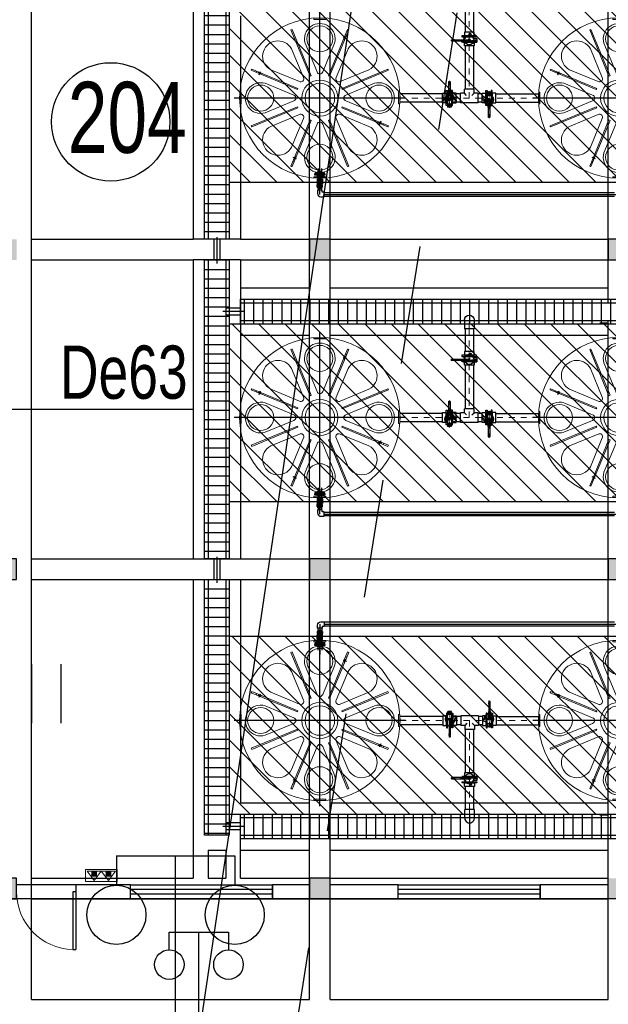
# Model space of a CAD drawing. Header units: millimetres. Extents: x 1371 to 38096, y 232 to 174236.
# Tile 34 of 84: x 19102 to 19112, y 87026 to 87043. Entities that reach past the tile are written whole.
import ezdxf

# ---------------------------------------------------------------- set-up
doc = ezdxf.new("R2010")
doc.units = ezdxf.units.MM
doc.header["$LTSCALE"] = 10
for name, pattern in [('CENTER', [50.8, 31.75, -6.35, 6.35, -6.35]), ('CENTER2', [1.125, 0.75, -0.125, 0.125, -0.125]), ('CENTERX2', [101.6, 63.5, -12.7, 12.7, -12.7]), ('CONTINOUS', [0]), ('DASHDOT', [25.4, 12.7, -6.35, 0, -6.35]), ('X6', [2, 1, -1])]:
    doc.linetypes.add(name, pattern=pattern)
for name, color, linetype in [('0.18', 7, 'Continuous'), ('00辅助-不打印', 241, 'Continuous'), ('0提标-单体内线', 31, 'Continuous'), ('0提标-单体编号-管线图', 2, 'Continuous'), ('0提标-尺寸标注-平面 定位图', 3, 'Continuous'), ('0提标-管-中水管', 2, '回用管'), ('0提标-管-给水管标注', 3, 'CONTINOUS'), ('CENTER', 5, 'CENTER2'), ('COMPONENT', 8, 'Continuous'), ('DLSS', 30, 'Continuous'), ('dx', 8, 'Continuous'), ('KZD', 1, 'Continuous'), ('LOCKUP', 7, 'Continuous'), ('LVTRY', 21, 'Continuous'), ('ZBTZ', 8, 'Continuous'), ('上部建筑', 7, 'Continuous'), ('中心线', 5, 'CENTER'), ('电力', 180, 'Continuous')]:
    doc.layers.add(name, color=color, linetype=linetype)
for name, color, linetype, lineweight in [('UPVC', 7, 'Continuous', 25), ('实线', 7, 'Continuous', 13), ('尺寸', 7, 'Continuous', 9), ('桶槽轮廓线', 7, 'Continuous', 9), ('系统图－设备', 7, 'Continuous', 13)]:
    doc.layers.add(name, color=color, linetype=linetype, lineweight=lineweight)
doc.styles.add('SMEDI', font='smsim1.shx', dxfattribs={"width": 0.75, "bigfont": 'smfs.shx'})
doc.styles.add('songti', font='txt', dxfattribs={"width": 0.75})
doc.linetypes.add('回用管', pattern='A,4,-0.5,["HY",songti,S=0.4,R=0,X=-0.2,Y=-0.2],-0.7', length=5.2)

# ---------------------------------------------------------------- blocks, each defined once
blk = doc.blocks.new('gcbj0118')
for p, q in [((-1, 2.9), (-1, 3.5)), ((-1, 3.5), (1, 3.5)), ((0, 0.5), (0, 3.5)), ((1, 3.5), (1, 2.9))]:
    blk.add_line(p, q)
for centre in [(-1, 2.4), (1, 2.4), (0, 0)]:
    blk.add_circle(centre, 0.5)
blk = doc.blocks.new('*U325')
at = {"layer": 'DLSS', "color": 8, "linetype": 'X6', "ltscale": 0.2, "flags": 128}
blk.add_lwpolyline([(19103.917, 87005.206), (19106.068, 87019.456), (19111.658, 87054.702), (19119.028, 87101.328), (19123.154, 87141.485)], dxfattribs=at)
blk.add_lwpolyline([(19128.901, 86983.109, -0.006008), (19126.482, 86983.888, -0.009596), (19124.983, 86984.423, -0.003772), (19120.914, 86985.999, -0.023509), (19120.276, 86986.287, -0.058244), (19118.922, 86987.189, -0.032118), (19116.804, 86989.234, -0.004511), (19116.044, 86990.084, -0.003533), (19115.091, 86991.185, -0.016319), (19113.473, 86993.211, -0.017727), (19112.114, 86995.174, -0.072162), (19111.058, 86997.5, -0.043639), (19110.243, 87001.63, -0.015853), (19109.998, 87004.847, -0.045644), (19110.051, 87005.968, -0.004364), (19110.642, 87009.96, -0.001496), (19112.502, 87021.585, -0.000061), (19116.89, 87048.47, -0.000361), (19117.635, 87053.012, -0.000762), (19118.141, 87056.053, 0.000141), (19120.891, 87072.456, 0.004463), (19121.666, 87077.355, 0.002008), (19123.247, 87088.265), (19123.247, 87088.265), (19123.247, 87088.265), (19123.247, 87088.265)], format="xyb", dxfattribs=at)
at = {"layer": 'dx', "ltscale": 0.5}
for p, q in [((19104.002, 87028.506), (19104.002, 87028.006)), ((19104.002, 87028.506), (19106.002, 87028.506)), ((19105.002, 87025.506), (19105.002, 87028.506)), ((19106.002, 87028.506), (19106.002, 87028.006))]:
    blk.add_line(p, q, dxfattribs=at)
at = {"layer": 'dx', "linetype": 'Continuous', "flags": 128}
for points in [[(19104.002, 87028.506), (19106.002, 87028.506)], [(19104.002, 87028.506), (19104.002, 87028.006)], [(19105.002, 87025.506), (19105.002, 87028.506)], [(19106.002, 87028.506), (19106.002, 87028.006)]]:
    blk.add_lwpolyline(points, dxfattribs=at)
at = {"layer": 'dx', "linetype": 'Continuous', "ltscale": 0.3}
for centre in [(19104.002, 87027.506), (19106.002, 87027.506)]:
    blk.add_circle(centre, 0.5, dxfattribs=at)
at = {"layer": 'dx', "ltscale": 0.3}
for centre in [(19104.002, 87027.506), (19106.002, 87027.506)]:
    blk.add_circle(centre, 0.5, dxfattribs=at)
at = {"layer": 'ZBTZ', "color": 8, "ltscale": 0.3}
for p, q in [((19102.571, 87030.745), (19102.571, 87031.745)), ((19103.071, 87030.745), (19103.071, 87031.745))]:
    blk.add_line(p, q, dxfattribs=at)
at = {"layer": 'COMPONENT', "color": 8, "linetype": 'Continuous', "ltscale": 0.3, "xscale": 0.5, "yscale": 0.5}
blk.add_blockref('gcbj0118', (19105.397, 87025.466, 32.574), dxfattribs=at)
blk = doc.blocks.new('A$C368A5939')
at = {"layer": '00辅助-不打印'}
blk.add_lwpolyline([(0, 16150), (16550, 16150), (16550, 150), (0, 150)], close=True, dxfattribs=at)
at = {"layer": 'LVTRY'}
for points in [[(447, 16300), (347, 16300), (347, 16000), (447, 16000)], [(16103, 16300), (16203, 16300), (16203, 16000), (16103, 16000)], [(447, 100), (347, 100), (347, 400), (447, 400)], [(16103, 100), (16203, 100), (16203, 400), (16103, 400)]]:
    blk.add_lwpolyline(points, close=True, dxfattribs=at)
for centre in [(397, 16350), (16153, 16350), (397, 50), (16153, 50)]:
    blk.add_circle(centre, 50, dxfattribs=at)
blk = doc.blocks.new('zhuzikuai')
at = {"layer": '上部建筑'}
for points in [[(1255104, 196021), (1255454, 196021), (1255454, 196371), (1255104, 196371)], [(1260504, 196021), (1260854, 196021), (1260854, 196371), (1260504, 196371)], [(1265904, 196021), (1266254, 196021), (1266254, 196371), (1265904, 196371)], [(1271304, 196021), (1271654, 196021), (1271654, 196371), (1271304, 196371)], [(1255104, 190721), (1255454, 190721), (1255454, 191071), (1255104, 191071)], [(1260504, 190721), (1260854, 190721), (1260854, 191071), (1260504, 191071)], [(1265904, 190721), (1266254, 190721), (1266254, 191071), (1265904, 191071)], [(1271304, 190721), (1271654, 190721), (1271654, 191071), (1271304, 191071)], [(1255104, 185671), (1255454, 185671), (1255454, 186021), (1255104, 186021)], [(1260504, 185671), (1260854, 185671), (1260854, 186021), (1260504, 186021)], [(1265904, 185671), (1266254, 185671), (1266254, 186021), (1265904, 186021)], [(1271304, 185671), (1271654, 185671), (1271654, 186021), (1271304, 186021)], [(1255104, 180371), (1255454, 180371), (1255454, 180721), (1255104, 180721)], [(1260504, 180371), (1260854, 180371), (1260854, 180721), (1260504, 180721)], [(1265904, 180371), (1266254, 180371), (1266254, 180721), (1265904, 180721)], [(1271304, 180371), (1271654, 180371), (1271654, 180721), (1271304, 180721)]]:
    blk.add_hatch(color=256, dxfattribs=at).paths.add_polyline_path(points)
for points in [[(1255104, 196021), (1255454, 196021), (1255454, 196371), (1255104, 196371)], [(1260504, 196021), (1260854, 196021), (1260854, 196371), (1260504, 196371)], [(1265904, 196021), (1266254, 196021), (1266254, 196371), (1265904, 196371)], [(1271304, 196021), (1271654, 196021), (1271654, 196371), (1271304, 196371)], [(1255104, 190721), (1255454, 190721), (1255454, 191071), (1255104, 191071)], [(1260504, 190721), (1260854, 190721), (1260854, 191071), (1260504, 191071)], [(1265904, 190721), (1266254, 190721), (1266254, 191071), (1265904, 191071)], [(1255104, 185671), (1255454, 185671), (1255454, 186021), (1255104, 186021)], [(1260504, 185671), (1260854, 185671), (1260854, 186021), (1260504, 186021)], [(1265904, 185671), (1266254, 185671), (1266254, 186021), (1265904, 186021)], [(1255104, 180371), (1255454, 180371), (1255454, 180721), (1255104, 180721)], [(1265904, 180371), (1266254, 180371), (1266254, 180721), (1265904, 180721)], [(1271304, 180371), (1271654, 180371), (1271654, 180721), (1271304, 180721)]]:
    blk.add_lwpolyline(points, close=True, dxfattribs=at)
blk = doc.blocks.new('A$C2FD411B5')
at = {"layer": '0提标-单体内线'}
h = blk.add_hatch(dxfattribs=at)
h.set_pattern_fill('ANSI31', color=256, scale=0.2)
h.set_pattern_definition([(45, (-2375.5718, -180.37075), (-0.224506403, 0.224506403), [])])
h.paths.add_polyline_path([(-34.615, 3.945), (-34.615, 13.09), (-37.615, 13.09), (-37.615, 3.945)])
h = blk.add_hatch(dxfattribs=at)
h.set_pattern_fill('ANSI31', color=256, scale=0.2)
h.set_pattern_definition([(45, (-2370.1718, -180.37075), (-0.224506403, 0.224506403), [])])
h.paths.add_polyline_path([(-29.215, 3.945), (-29.215, 13.09), (-32.215, 13.09), (-32.215, 3.945)])
h = blk.add_hatch(dxfattribs=at)
h.set_pattern_fill('ANSI31', color=256, scale=0.2)
h.set_pattern_definition([(45, (-2364.8918, -180.37075), (-0.224506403, 0.224506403), [])])
h.paths.add_polyline_path([(-23.935, 3.945), (-23.935, 13.09), (-26.935, 13.09), (-26.935, 3.945)])
h = blk.add_hatch(dxfattribs=at)
h.set_pattern_fill('ANSI31', color=256, scale=0.1, angle=315)
h.set_pattern_definition([(2e-15, (-2935.99978, -180.37075), (4e-17, 0.15875), [])])
h.paths.add_polyline_path([(-32.635, 12.9), (-32.215, 12.9), (-32.215, 4.135), (-32.635, 4.135)])
h = blk.add_hatch(dxfattribs=at)
h.set_pattern_fill('ANSI31', color=256, scale=0.1, angle=315)
h.set_pattern_definition([(2e-15, (-2927.29978, -180.37075), (4e-17, 0.15875), [])])
h.paths.add_polyline_path([(-23.935, 12.9), (-23.515, 12.9), (-23.515, 4.135), (-23.935, 4.135)])
h = blk.add_hatch(dxfattribs=at)
h.set_pattern_fill('ANSI31', color=256, scale=0.1, angle=45)
h.set_pattern_definition([(90, (-2941.39978, -180.37075), (-0.15875, 1e-17), [])])
h.paths.add_polyline_path([(-38.15, 3.945), (-38.15, 3.525), (-33.65, 3.525), (-33.65, 3.945)])
h = blk.add_hatch(dxfattribs=at)
h.set_pattern_fill('ANSI31', color=256, scale=0.1, angle=45)
h.set_pattern_definition([(90, (-2935.99978, -180.37075), (-0.15875, 1e-17), [])])
h.paths.add_polyline_path([(-33.3, 3.945), (-28.25, 3.945), (-28.25, 3.525), (-33.3, 3.525)])
h = blk.add_hatch(dxfattribs=at)
h.set_pattern_fill('ANSI31', color=256, scale=0.1, angle=45)
h.set_pattern_definition([(90, (-2930.59978, -180.37075), (-0.15875, 1e-17), [])])
h.paths.add_polyline_path([(-27.9, 3.945), (-23.575, 3.945), (-23.575, 3.525), (-27.9, 3.525)])
for p, q in [((-32.575, 4.135), (-32.575, 12.9)), ((-32.275, 4.135), (-32.275, 12.9)), ((-23.875, 4.135), (-23.875, 12.9)), ((-23.575, 4.135), (-23.575, 12.9)), ((-32.575, 10.35), (-53.6, 10.35)), ((-33.65, 5.65), (-33.65, 10.35)), ((-33.3, 5.65), (-33.3, 10.35)), ((-32.825, 5.65), (-32.825, 10.35)), ((-20.8, 10.35), (-32.275, 10.35)), ((-32.025, 5.65), (-32.025, 10.35)), ((-28.25, 5.65), (-28.25, 10.35)), ((-27.9, 5.65), (-27.9, 10.35)), ((-24.125, 5.65), (-24.125, 10.35)), ((-23.325, 5.65), (-23.325, 10.35)), ((-22.85, 5.65), (-22.85, 10.35)), ((-22.5, 5.65), (-22.5, 10.35)), ((-20.8, 5.65), (-20.8, 10.35)), ((-20.8, 5.65), (-53.6, 5.65)), ((-20.8, 5.3), (-53.6, 5.3)), ((-33.65, 4.135), (-33.65, 5.3)), ((-33.3, 4.135), (-33.3, 5.3)), ((-32.825, 4.135), (-32.825, 5.3)), ((-32.025, 4.135), (-32.025, 5.3)), ((-28.25, 4.135), (-28.25, 5.3)), ((-27.9, 4.135), (-27.9, 5.3)), ((-24.125, 4.135), (-24.125, 5.3)), ((-23.325, 4.135), (-23.325, 5.3)), ((-22.85, 4.135), (-22.85, 5.3)), ((-22.5, 0.6), (-22.5, 5.3)), ((-20.8, 0.6), (-20.8, 5.3)), ((-32.425, 4.205), (-32.425, 3.838)), ((-23.725, 4.205), (-23.725, 3.838)), ((-37.425, 4.135), (-33.65, 4.135)), ((-33.65, 4.135), (-33.65, 3.335)), ((-33.3, 4.135), (-32.825, 4.135)), ((-33.3, 4.135), (-33.3, 3.335)), ((-32.825, 4.135), (-28.25, 4.135)), ((-32.485, 4.135), (-32.485, 3.885)), ((-32.365, 4.135), (-32.365, 3.885)), ((-28.25, 3.335), (-28.25, 4.135)), ((-27.9, 4.135), (-24.125, 4.135)), ((-27.9, 3.335), (-27.9, 4.135)), ((-22.85, 4.135), (-23.935, 4.135)), ((-23.785, 4.135), (-23.785, 3.885)), ((-23.665, 4.135), (-23.665, 3.885)), ((-37.675, 3.885), (-33.65, 3.885)), ((-33.3, 3.885), (-32.575, 3.885)), ((-32.575, 3.885), (-28.25, 3.885)), ((-27.9, 3.885), (-23.575, 3.885)), ((-23.575, 3.885), (-23.575, 3.585)), ((-23.325, 3.585), (-23.325, 3.885)), ((-23.325, 3.885), (-22.85, 3.885)), ((-22.85, 3.585), (-22.85, 3.885)), ((-33.682, 3.735), (-33.24, 3.735)), ((-33.65, 3.785), (-33.3, 3.785)), ((-33.65, 3.685), (-33.3, 3.685)), ((-28.282, 3.735), (-27.84, 3.735)), ((-28.25, 3.785), (-27.9, 3.785)), ((-28.25, 3.685), (-27.9, 3.685)), ((-38.15, 3.585), (-33.65, 3.585)), ((-33.3, 3.585), (-28.25, 3.585)), ((-27.9, 3.585), (-23.575, 3.585)), ((-23.325, 3.585), (-22.85, 3.585)), ((-38.15, 3.335), (-33.65, 3.335)), ((-33.65, 0.6), (-33.65, 3.335)), ((-33.3, 3.335), (-28.25, 3.335)), ((-33.3, 0.6), (-33.3, 3.335)), ((-28.25, 0.6), (-28.25, 3.335)), ((-27.9, 3.335), (-22.85, 3.335)), ((-27.9, 0.6), (-27.9, 3.335)), ((-22.85, 0.6), (-22.85, 3.335)), ((-20.8, 0.6), (-53.6, 0.6))]:
    blk.add_line(p, q, dxfattribs=at)
for points in [[(-34.615, 3.945), (-34.615, 13.09), (-37.615, 13.09), (-37.615, 3.945)], [(-29.215, 3.945), (-29.215, 13.09), (-32.215, 13.09), (-32.215, 3.945)], [(-23.935, 3.945), (-23.935, 13.09), (-26.935, 13.09), (-26.935, 3.945)], [(-32.635, 12.9), (-32.215, 12.9), (-32.215, 4.135), (-32.635, 4.135)], [(-23.935, 12.9), (-23.515, 12.9), (-23.515, 4.135), (-23.935, 4.135)], [(-38.15, 3.945), (-33.65, 3.945), (-33.65, 3.525), (-38.15, 3.525)], [(-33.3, 3.945), (-28.25, 3.945), (-28.25, 3.525), (-33.3, 3.525)], [(-27.9, 3.945), (-23.575, 3.945), (-23.575, 3.525), (-27.9, 3.525)]]:
    blk.add_lwpolyline(points, close=True, dxfattribs=at)
at = {"layer": '0提标-单体内线', "xscale": 0.001, "yscale": 0.001, "zscale": 0.001}
blk.add_blockref('zhuzikuai', (-1294.154, -180.371), dxfattribs=at)
blk = doc.blocks.new('PE1')
at = {"layer": 'CENTER', "color": 5, "linetype": 'CENTERX2', "ltscale": 0.02}
for p, q in [((392, 1028), (450, 1004)), ((404, 1002), (423, 994)), ((419, 1039), (438, 1031)), ((-1039, 419), (-1031, 438)), ((-1028, 392), (-1004, 450)), ((-1002, 404), (-994, 423)), ((1002, -404), (994, -423)), ((1028, -392), (1004, -450)), ((1039, -419), (1031, -438)), ((-404, -1002), (-423, -994)), ((-392, -1028), (-450, -1004)), ((-419, -1039), (-438, -1031))]:
    blk.add_line(p, q, dxfattribs=at)
at = {"layer": '中心线', "color": 5, "ltscale": 10}
for p, q in [((0, 1450), (0, -1450)), ((-1450, 0), (1450, 0))]:
    blk.add_line(p, q, dxfattribs=at)
at = {"layer": '实线', "color": 5}
for p, q in [((435, 1076), (453, 1068)), ((-1076, 435), (-1068, 453)), ((1076, -435), (1068, -453)), ((-435, -1076), (-453, -1068))]:
    blk.add_line(p, q, dxfattribs=at)
at = {"layer": '桶槽轮廓线', "color": 5}
for p, q in [((-488, 1151), (-164, 370)), ((-469, 1159), (-146, 378)), ((469, 1159), (146, 378)), ((488, 1151), (164, 370)), ((-249, 925), (-48, 441)), ((249, 925), (48, 441)), ((-478, 830), (-278, 345)), ((478, 830), (278, 345)), ((-1159, 469), (-378, 146)), ((-1151, 488), (-370, 164)), ((-830, 478), (-345, 278)), ((-146, 378), (-164, 370)), ((164, 370), (146, 378)), ((830, 478), (345, 278)), ((1151, 488), (370, 164)), ((1159, 469), (378, 146)), ((-925, 249), (-441, 48)), ((925, 249), (441, 48)), ((-370, 164), (-378, 146)), ((378, 146), (370, 164)), ((-1159, -469), (-378, -146)), ((-1151, -488), (-370, -164)), ((-925, -249), (-441, -48)), ((-378, -146), (-370, -164)), ((370, -164), (378, -146)), ((1151, -488), (370, -164)), ((1159, -469), (378, -146)), ((925, -249), (441, -48)), ((-830, -478), (-345, -278)), ((830, -478), (345, -278)), ((-488, -1151), (-164, -370)), ((-478, -830), (-278, -345)), ((-469, -1159), (-146, -378)), ((-249, -925), (-48, -441)), ((-164, -370), (-146, -378)), ((249, -925), (48, -441)), ((146, -378), (164, -370)), ((469, -1159), (146, -378)), ((488, -1151), (164, -370)), ((478, -830), (278, -345))]:
    blk.add_line(p, q, dxfattribs=at)
for points in [[(-100, 1330), (100, 1330), (100, 1350), (-100, 1350)], [(-1330, -100), (-1330, 100), (-1350, 100), (-1350, -100)], [(1330, 100), (1330, -100), (1350, -100), (1350, 100)], [(100, -1330), (-100, -1330), (-100, -1350), (100, -1350)]]:
    blk.add_lwpolyline(points, close=True, dxfattribs=at)
for centre, radius in [((0, 0), 1355), ((0, 1000), 220), ((-1000, 0), 220), ((0, 0), 305), ((0, 0), 250), ((1000, 0), 220), ((0, -1000), 220)]:
    blk.add_circle(centre, radius, dxfattribs=at)
for centre, radius, start, end in [((0, 1000), 260, 343.2755, 196.7245), ((75, -185), 1450, 112.0503, 112.8406), ((-78, -184), 1450, 67.0503, 67.8406), ((-707, 707), 260, 28.2755, 241.7245), ((707, 707), 260, 298.2755, 151.7245), ((184, -78), 1450, 157.0503, 157.8406), ((-322, 322), 50, 241.7245, 28.2755), ((0, 455), 50, 196.7245, 343.2755), ((322, 322), 50, 151.7245, 298.2755), ((-185, -75), 1450, 22.0503, 22.8406), ((-1000, 0), 260, 73.2755, 286.7245), ((1000, 0), 260, 253.2755, 106.7245), ((-455, 0), 50, 286.7245, 73.2755), ((455, 0), 50, 106.7245, 253.2755), ((-322, -322), 50, 331.7245, 118.2755), ((322, -322), 50, 61.7245, 208.2755), ((185, 75), 1450, 202.0503, 202.8406), ((-707, -707), 260, 118.2755, 331.7245), ((0, -455), 50, 16.7245, 163.2755), ((707, -707), 260, 208.2755, 61.7245), ((-184, 78), 1450, 337.0503, 337.8406), ((0, -1000), 260, 163.2755, 16.7245), ((78, 184), 1450, 247.0503, 247.8406), ((-75, 185), 1450, 292.0503, 292.8406)]:
    blk.add_arc(centre, radius, start, end, dxfattribs=at)
blk = doc.blocks.new('o9o09o0')
at = {"color": 5}
for p, q in [((-44600, 228715), (-44618, 228715)), ((-44618, 228715), (-44618, 228465)), ((-44600, 228465), (-44600, 228715)), ((-44537, 228673), (-44600, 228673)), ((-44600, 228673), (-44600, 228508)), ((-44537, 228508), (-44537, 228673)), ((-44600, 228508), (-44537, 228508)), ((-44618, 228465), (-44600, 228465))]:
    blk.add_line(p, q, dxfattribs=at)
blk = doc.blocks.new('DF1')
at = {"layer": 'UPVC', "color": 5, "linetype": 'CENTER2', "lineweight": 5}
for p, q in [((66, 0), (-66, 0)), ((0, 140), (0, -306))]:
    blk.add_line(p, q, dxfattribs=at)
at = {"layer": 'UPVC', "color": 5, "linetype": 'Continuous'}
for p, q in [((-32, 73), (-32, 127)), ((-9, 128), (-31, 128)), ((-9, 76), (-9, 129)), ((0, 9), (-7, 4)), ((-7, 4), (-7, -4)), ((4, 130), (-4, 130)), ((7, 4), (0, 9)), ((5, 76), (5, 129)), ((31, 128), (5, 128)), ((7, -4), (7, 4)), ((32, 73), (32, 127)), ((80, 40), (108, 32)), ((91, 5), (80, 2)), ((97, 12), (111, 12)), ((-32, -108), (-40, -79)), ((-19, -15), (-19, -8)), ((-12, -10), (-11, -250)), ((-7, -4), (0, -9)), ((0, -9), (7, -4)), ((11, -250), (13, -10)), ((20, -89), (18, -83)), ((19, -8), (19, -15)), ((27, -87), (25, -76)), ((33, -86), (27, -86)), ((36, -84), (29, -75)), ((34, -82), (34, -84)), ((41, -81), (38, -71)), ((50, -76), (42, -68)), ((55, -73), (50, -63)), ((62, -67), (53, -60)), ((67, -62), (60, -53)), ((73, -55), (63, -50)), ((76, -50), (68, -42)), ((81, -41), (71, -38)), ((84, -36), (75, -30)), ((87, -27), (76, -25)), ((89, -21), (79, -16)), ((91, -5), (80, -2)), ((90, -11), (80, -12)), ((11, -250), (-11, -250)), ((-11, -258), (11, -258)), ((-11, -258), (-11, -260)), ((11, -260), (-11, -260)), ((11, -268), (-11, -268)), ((-11, -268), (-11, -270)), ((-11, -270), (11, -270)), ((11, -278), (-11, -278)), ((-11, -278), (-11, -280)), ((-11, -280), (11, -280)), ((10, -288), (-10, -288)), ((-10, -288), (-10, -290)), ((10, -290), (-10, -290)), ((-10, -298), (10, -298)), ((-10, -298), (-10, -299)), ((5, -304), (-5, -304)), ((10, -290), (10, -288)), ((10, -299), (10, -298)), ((11, -260), (11, -258)), ((11, -270), (11, -268)), ((11, -280), (11, -278))]:
    blk.add_line(p, q, dxfattribs=at)
at = {"layer": 'UPVC', "color": 5, "linetype": 'DASHDOT'}
blk.add_line((5, -294), (-5, -294), dxfattribs=at)
at = {"layer": 'UPVC', "color": 5, "linetype": 'Continuous'}
for centre, radius in [((0, 0), 20.2), ((0, 0), 9.15), ((0, 0), 7.35), ((0, -294), 3)]:
    blk.add_circle(centre, radius, dxfattribs=at)
for centre, radius, start, end in [((0, 0), 76.5, 46.0202, 224.0382), ((-31, 127), 1, 91.2454, 180), ((-4, 117), 13.5, 88.3406, 112.2691), ((4, 129), 1, 0, 90), ((31, 127), 1, 0, 88.7546), ((95, 98), 60, 225.9289, 254.806), ((81, 0), 2.25, 113.1708, 255.0925), ((90, 7), 2.25, 284.9542, 3.7932), ((97, 8), 4.5, 90.0233, 183.8165), ((0, 0), 93, 4.137, 4.4234), ((106, 25), 7.5, 13.7627, 74.84), ((111, 16), 4.5, 270, 7.8612), ((0, 0), 116, 8.4914, 13.4189), ((-98, -95), 60, 15.1951, 44.0721), ((-25, -106), 7.5, 195.1611, 256.2384), ((0, 0), 116, 256.5822, 261.5012), ((23, -88), 2.25, 201.8074, 281.3339), ((0, 0), 93, 284.3812, 285.5272), ((24, -87), 2.25, 282.0894, 7.5747), ((28, -76), 2.25, 36.0507, 187.5981), ((33, -84), 1.5, 271.2454, 0), ((37, -83), 2.25, 214.699, 289.6418), ((40, -70), 2.25, 44.9889, 192.0671), ((0, 0), 93, 294.2934, 295.6112), ((39, -82), 2.25, 298.3041, 14.9086), ((52, -62), 2.25, 56.3334, 203.1825), ((51, -75), 2.25, 227.7051, 304.7106), ((0, 0), 93, 304.3775, 305.5807), ((53, -74), 2.25, 303.6899, 23.2165), ((62, -52), 2.25, 61.7192, 216.8762), ((63, -65), 2.25, 233.1482, 317.7168), ((0, 0), 93, 314.4042, 315.722), ((65, -63), 2.25, 320.1911, 36.8529), ((70, -40), 2.25, 78.6788, 222.262), ((74, -53), 2.25, 246.7846, 323.1026), ((76, -28), 2.25, 86.1845, 230.1688), ((75, -51), 2.25, 323.1132, 50.7184), ((0, 0), 93, 324.3737, 325.6342), ((80, -14), 2.25, 97.5864, 245.2376), ((82, -39), 2.25, 251.5401, 333.4158), ((83, -37), 2.25, 331.7076, 56.3334), ((0, 0), 93, 334.4005, 335.4891), ((87, -24), 2.25, 266.2079, 345.0469), ((88, -23), 2.25, 347.9223, 66.8185), ((90, -9), 2.25, 273.8388, 356.1729), ((0, 0), 93, 344.3699, 345.6304), ((90, -7), 2.25, 352.3913, 77.8766), ((0, 0), 93, 354.454, 355.5426), ((-8, -254), 4.99, 127.6683, 234.1306), ((-8, -264), 4.99, 127.6683, 234.1306), ((-8, -274), 4.99, 127.6683, 234.1306), ((-7, -284), 4.99, 127.6683, 234.1306), ((-7, -294), 4.99, 127.6683, 234.1306), ((-5, -299), 5, 180.8415, 270), ((5, -299), 5, 270, 359.1585), ((7, -284), 4.99, 305.8694, 52.3317), ((7, -294), 4.99, 305.8694, 52.3317), ((8, -254), 4.99, 305.8694, 52.3317), ((8, -264), 4.99, 305.8694, 52.3317), ((8, -274), 4.99, 305.8694, 52.3317)]:
    blk.add_arc(centre, radius, start, end, dxfattribs=at)
blk = doc.blocks.new('A$C01826578')
at = {"layer": 'UPVC', "ltscale": 10}
for p, q in [((-70, 451), (-70, 1172)), ((70, 451), (70, 1172)), ((-70, 219), (-70, 149)), ((70, 219), (70, 149)), ((-82, 149), (-82, -149)), ((-82, 149), (82, 149)), ((46, 46), (82, 82)), ((82, 149), (82, 82)), ((82, 82), (149, 82)), ((149, 82), (149, -82)), ((884, 70), (149, 70)), ((1501, 70), (1116, 70)), ((1501, 82), (1501, -82)), ((1650, 82), (1501, 82)), ((1501, 82), (1501, -82)), ((1650, 82), (1501, 82)), ((-82, -149), (82, -149)), ((-70, -149), (-70, -219)), ((46, -46), (82, -82)), ((70, -149), (70, -219)), ((82, -82), (82, -149)), ((82, -82), (149, -82)), ((884, -70), (149, -70)), ((1501, -70), (1116, -70)), ((1650, -82), (1501, -82)), ((1650, -82), (1501, -82)), ((-70, -451), (-70, -1172)), ((70, -451), (70, -1172))]:
    blk.add_line(p, q, dxfattribs=at)
at = {"layer": 'UPVC', "color": 5, "linetype": 'CENTER2', "lineweight": 5}
for p, q in [((0, 1170), (0, 370)), ((0, -300), (0, 300)), ((1501, 0), (0, 0)), ((1501, 0), (1650, 0)), ((1501, 0), (1650, 0)), ((0, -1170), (0, -370))]:
    blk.add_line(p, q, dxfattribs=at)
at = {"layer": 'UPVC', "ltscale": 10}
blk.add_arc((1650, 0), 81.5, 270, 90, dxfattribs=at)
blk.add_arc((1650, 0), 81.5, 270, 90, dxfattribs=at)
at = {"layer": 'UPVC', "color": 5, "linetype": 'CENTER2', "lineweight": 5}
for p, rotation in [((-25, 335), 270), ((-25, -335), 90)]:
    blk.add_blockref('DF1', p, dxfattribs=dict(at, rotation=rotation))
at = {"layer": 'UPVC', "xscale": -1}
for p, rotation in [((-228590, 44988), 270), ((45653, 228590), 180), ((-228590, 44318), 270)]:
    blk.add_blockref('o9o09o0', p, dxfattribs=dict(at, rotation=rotation))
at = {"layer": 'UPVC'}
for p, rotation in [((-228590, -44318), 270), ((-43653, 228590), 180), ((-228590, -44988), 270)]:
    blk.add_blockref('o9o09o0', p, dxfattribs=dict(at, rotation=rotation))
at = {"layer": '尺寸'}
blk.add_blockref('DF1', (975, 0), dxfattribs=at)
blk = doc.blocks.new('环琪法兰（DN50）侧视')
at = {"layer": 'UPVC', "color": 5}
for points in [[(0, -82.5), (16, -82.5), (16, 82.5), (0, 82.5)], [(16, -38), (41, -38), (41, 38), (16, 38)]]:
    blk.add_lwpolyline(points, close=True, dxfattribs=at)
blk = doc.blocks.new('355-DN50-俯视')
at = {"color": 5}
for p, q in [((0, 35), (18, 35)), ((0, 35), (0, -35)), ((0, 29), (0, -29)), ((20, 47), (18, 38)), ((18, 38), (18, -38)), ((46, 27), (18, 27)), ((24, 22), (18, 22)), ((23, 6), (18, 6)), ((46, 42), (19, 42)), ((46, 39), (19, 39)), ((20, 47), (57, 47)), ((23, 18), (23, 15)), ((23, 15), (23, -15)), ((70, 7), (23, 7)), ((86, 22), (26, 19)), ((84, 33), (27, 23)), ((46, 47), (46, 26)), ((57, 47), (57, 28)), ((75, 38), (57, 38)), ((64, -7), (64, 7)), ((103, 15), (70, 15)), ((70, 7), (70, 15)), ((75, 47), (98, 47)), ((75, 47), (75, 38)), ((75, 38), (75, 31)), ((147, 19), (87, 22)), ((146, 23), (89, 33)), ((98, 38), (98, 47)), ((116, 38), (98, 38)), ((98, 38), (98, 31)), ((103, 7), (103, 15)), ((150, 7), (103, 7)), ((110, -7), (110, 7)), ((153, 47), (116, 47)), ((116, 47), (116, 28)), ((127, 47), (127, 26)), ((127, 42), (154, 42)), ((127, 39), (154, 39)), ((127, 27), (155, 27)), ((149, 22), (155, 22)), ((150, 18), (150, 15)), ((150, 15), (150, -15)), ((150, 6), (155, 6)), ((153, 47), (155, 38)), ((155, 38), (155, -38)), ((173, 35), (155, 35)), ((173, 35), (173, -35)), ((173, 29), (173, -29)), ((0, -35), (18, -35)), ((23, -6), (18, -6)), ((24, -22), (18, -22)), ((46, -27), (18, -27)), ((20, -47), (18, -38)), ((46, -39), (19, -39)), ((46, -42), (19, -42)), ((20, -47), (57, -47)), ((70, -7), (23, -7)), ((23, -18), (23, -15)), ((86, -22), (26, -19)), ((84, -33), (27, -23)), ((46, -26), (46, -47)), ((57, -28), (57, -47)), ((75, -38), (57, -38)), ((70, -15), (70, -7)), ((103, -15), (70, -15)), ((75, -31), (75, -38)), ((75, -38), (75, -47)), ((75, -47), (98, -47)), ((147, -19), (87, -22)), ((146, -23), (89, -33)), ((98, -31), (98, -38)), ((116, -38), (98, -38)), ((98, -47), (98, -38)), ((103, -15), (103, -7)), ((150, -7), (103, -7)), ((116, -28), (116, -47)), ((153, -47), (116, -47)), ((127, -26), (127, -47)), ((127, -27), (155, -27)), ((127, -39), (154, -39)), ((127, -42), (154, -42)), ((149, -22), (155, -22)), ((150, -6), (155, -6)), ((150, -18), (150, -15)), ((153, -47), (155, -38)), ((173, -35), (155, -35))]:
    blk.add_line(p, q, dxfattribs=at)
for centre, radius, start, end in [((28, 18), 5.07, 96.9811, 180), ((26, 15), 3.38, 92.3373, 180), ((87, 16), 16.9, 83.0189, 96.9811), ((87, 5), 16.9, 87.6627, 92.3373), ((145, 18), 5.07, 0, 83.0189), ((147, 15), 3.38, 0, 87.6627), ((26, -15), 3.38, 180, 267.6627), ((28, -18), 5.07, 180, 263.0189), ((87, -16), 16.9, 263.0189, 276.9811), ((87, -5), 16.9, 267.6627, 272.3373), ((145, -18), 5.07, 276.9811, 0), ((147, -15), 3.38, 272.3373, 0)]:
    blk.add_arc(centre, radius, start, end, dxfattribs=at)
blk = doc.blocks.new('环琪弯头（DN50）正视')
at = {"layer": 'UPVC'}
for p, q in [((-71, 38), (-71, -39)), ((-19, 38), (-71, 38)), ((-71, -39), (-39, -39)), ((-39, -39), (-39, -71)), ((-39, -71), (38, -71)), ((38, -71), (38, -19))]:
    blk.add_line(p, q, dxfattribs=at)
blk.add_arc((-19, -19), 57, 0, 90, dxfattribs=at)
blk = doc.blocks.new('$TCHSYS$WIN2D')
for p, q in [((-0.5, 0.5), (0.5, 0.5)), ((-0.5, 0.5), (-0.5, -0.5)), ((0.5, 0.5), (0.5, -0.5)), ((0.5, 0.1667), (-0.5, 0.1667)), ((0.5, -0.1667), (-0.5, -0.1667)), ((-0.5, -0.5), (0.5, -0.5))]:
    blk.add_line(p, q)
blk = doc.blocks.new('$DorLib2D$00000001')
for p, q in [((0.45, 0.975), (0.5, 0.975)), ((0.45, 0), (0.45, 0.975)), ((0.5, 0), (0.5, 0.975)), ((0.5, 0), (0.45, 0))]:
    blk.add_line(p, q)
at = {"lineweight": 13}
blk.add_arc((0.475, 0), 0.975, 91.4693, 180, dxfattribs=at)
blk = doc.blocks.new('ganfen')
at = {"layer": '0.18'}
h = blk.add_hatch(dxfattribs=at)
h.set_pattern_fill('ANSI31', color=256, scale=5, style=0)
h.set_pattern_definition([(45, (-478340.689, -37289.664), (-11.22532015, 11.22532015), [])])
h.paths.add_polyline_path([(108, 108), (108, 38), (187, 38), (187, 108)])
h = blk.add_hatch(dxfattribs=at)
h.set_pattern_fill('ANSI31', color=256, scale=5, style=0)
h.set_pattern_definition([(135, (478876.278, -37289.664), (11.22532015, 11.22532015), [])])
h.paths.add_polyline_path([(348, 108), (348, 38), (427, 38), (427, 108)])
at = {"layer": '系统图－设备'}
for p, q in [((28, 25), (148, 185)), ((148, 185), (268, 25)), ((268, 25), (388, 185)), ((388, 185), (508, 25)), ((28, 25), (508, 25))]:
    blk.add_line(p, q, dxfattribs=at)
for points in [[(0, 201), (536, 201), (536, 0), (0, 0)], [(108, 108), (187, 108), (187, 38), (108, 38)], [(427, 108), (348, 108), (348, 38), (427, 38)]]:
    blk.add_lwpolyline(points, close=True, dxfattribs=at)
blk = doc.blocks.new('A$C60B57915')
at = {"layer": '0提标-单体内线'}
for points in [[(-8.275, 7.3), (-7.925, 7.3), (-7.925, 7.65), (-8.275, 7.65)], [(-8.275, 7.3), (-7.925, 7.3), (-7.925, 7.65), (-8.275, 7.65)], [(-2.875, 7.3), (-2.525, 7.3), (-2.525, 7.65), (-2.875, 7.65)], [(-2.875, 7.3), (-2.525, 7.3), (-2.525, 7.65), (-2.875, 7.65)], [(2.525, 7.3), (2.875, 7.3), (2.875, 7.65), (2.525, 7.65)]]:
    blk.add_hatch(color=256, dxfattribs=at).paths.add_polyline_path(points)
for p, q in [((-9.03, 7.546), (-9.03, 14.864)), ((-9.03, 7.546), (-9.03, 14.864)), ((-3.63, 7.546), (-3.63, 14.864)), ((-1.77, 7.546), (-1.77, 14.864)), ((-9.062, 7.546), (-9.062, 12.455)), ((-8.998, 12.455), (-8.998, 7.546)), ((-6.858, 12.341), (-6.858, 12.209)), ((-3.662, 7.546), (-3.662, 12.455)), ((-3.599, 12.455), (-3.599, 7.546)), ((-1.801, 12.455), (-1.801, 7.546)), ((-1.738, 7.546), (-1.738, 12.455)), ((1.458, 12.341), (1.458, 12.209)), ((2.635, 12.35), (2.635, 11.2)), ((2.875, 11.2), (2.875, 12.35)), ((2.635, 11.2), (2.875, 11.2)), ((2.875, 8.8), (2.635, 8.8)), ((2.635, 8.8), (2.635, 7.65)), ((2.875, 7.65), (2.875, 8.8)), ((-9.415, 7.507), (-9.47, 7.507)), ((-9.308, 7.507), (-9.33, 7.507)), ((-9.308, 7.507), (-9.325, 7.507)), ((-9.1, 7.507), (-9.135, 7.507)), ((-7.925, 7.65), (-8.275, 7.65)), ((-8.275, 7.65), (-8.275, 7.3)), ((-7.925, 7.65), (-8.275, 7.65)), ((-8.275, 7.65), (-8.275, 7.3)), ((-7.925, 7.3), (-7.925, 7.65)), ((-7.925, 7.3), (-7.925, 7.65)), ((-4.015, 7.507), (-4.07, 7.507)), ((-3.908, 7.507), (-3.93, 7.507)), ((-3.908, 7.507), (-3.925, 7.507)), ((-3.701, 7.507), (-3.735, 7.507)), ((-2.525, 7.65), (-2.875, 7.65)), ((-2.875, 7.65), (-2.875, 7.3)), ((-2.525, 7.65), (-2.875, 7.65)), ((-2.875, 7.65), (-2.875, 7.3)), ((-2.525, 7.3), (-2.525, 7.65)), ((-2.525, 7.3), (-2.525, 7.65)), ((-1.699, 7.507), (-1.665, 7.507)), ((-1.492, 7.507), (-1.475, 7.507)), ((-1.492, 7.507), (-1.47, 7.507)), ((-1.385, 7.507), (-1.33, 7.507)), ((2.875, 7.65), (2.525, 7.65)), ((2.525, 7.65), (2.525, 7.3)), ((2.875, 7.3), (2.875, 7.65)), ((-9.029, 7.475), (-9.545, 7.475)), ((-9.47, 7.444), (-9.415, 7.444)), ((-9.33, 7.444), (-9.308, 7.444)), ((-9.325, 7.444), (-9.308, 7.444)), ((-9.135, 7.444), (-9.1, 7.444)), ((-3.629, 7.475), (-4.145, 7.475)), ((-4.07, 7.444), (-4.015, 7.444)), ((-3.93, 7.444), (-3.908, 7.444)), ((-3.925, 7.444), (-3.908, 7.444)), ((-3.735, 7.444), (-3.701, 7.444)), ((-1.771, 7.475), (-1.255, 7.475)), ((-1.665, 7.444), (-1.699, 7.444)), ((-1.47, 7.444), (-1.492, 7.444)), ((-1.475, 7.444), (-1.492, 7.444)), ((-1.33, 7.444), (-1.385, 7.444)), ((-8.275, 7.3), (-7.925, 7.3)), ((-8.275, 7.3), (-7.925, 7.3)), ((-2.875, 7.3), (-2.525, 7.3)), ((-2.875, 7.3), (-2.525, 7.3)), ((2.525, 7.3), (2.875, 7.3)), ((2.635, 7.3), (2.635, 6.675)), ((2.875, 6.675), (2.875, 7.3)), ((2.635, 6.675), (2.875, 6.675)), ((2.635, 4.275), (2.635, 3.35)), ((2.875, 4.275), (2.635, 4.275)), ((2.875, 3.35), (2.875, 4.275)), ((2.635, 3.35), (2.875, 3.35)), ((2.635, 3.35), (2.635, 2.35)), ((2.875, 3.35), (2.875, 2.35))]:
    blk.add_line(p, q, dxfattribs=at)
for points in [[(-9.24, 5.945), (-9.24, 15.09), (-12.24, 15.09), (-12.24, 5.945)], [(-3.84, 5.945), (-3.84, 15.09), (-6.84, 15.09), (-6.84, 5.945)], [(1.44, 5.945), (1.44, 15.09), (-1.56, 15.09), (-1.56, 5.945)]]:
    blk.add_lwpolyline(points, close=True, dxfattribs=at)
at = {"layer": 'KZD'}
blk.add_lwpolyline([(-13.675, 18), (2.875, 18), (2.875, 2), (-13.675, 2)], close=True, dxfattribs=at)
at = {"layer": '0提标-单体内线'}
for name, p, xscale, yscale, zscale, rotation in [('PE1', (-10.66, 12.525), 0.001, 0.001, 0.001, 270), ('PE1', (-5.26, 12.525), 0.001, 0.001, 0.001, 270), ('PE1', (-0.14, 12.525), 0.001, 0.001, 0.001, 270), ('$TCHSYS$WIN2D', (2.755, 10), -2.4, 0.24, -2.4, 270), ('PE1', (-10.66, 7.475), 0.001, 0.001, 0.001, 270), ('PE1', (-5.26, 7.475), 0.001, 0.001, 0.001, 270), ('PE1', (-0.14, 7.475), 0.001, 0.001, 0.001, 270), ('环琪法兰（DN50）侧视', (-9.374, 7.475), 0.001, 0.001, 0.001, 180), ('环琪法兰（DN50）侧视', (-9.371, 7.475), -0.001, 0.001, 0.001, 180), ('355-DN50-俯视', (-9.308, 7.475), -0.001, 0.001, 0.001, 180), ('环琪弯头（DN50）正视', (-9.03, 7.475), 0.001, 0.001, 0.001, 270), ('环琪法兰（DN50）侧视', (-3.974, 7.475), 0.001, 0.001, 0.001, 180), ('环琪法兰（DN50）侧视', (-3.971, 7.475), -0.001, 0.001, 0.001, 180), ('355-DN50-俯视', (-3.908, 7.475), -0.001, 0.001, 0.001, 180), ('环琪弯头（DN50）正视', (-3.63, 7.475), 0.001, 0.001, 0.001, 270), ('环琪弯头（DN50）正视', (-1.77, 7.475), -0.001, 0.001, 0.001, 90), ('355-DN50-俯视', (-1.492, 7.475), 0.001, 0.001, 0.001, 180), ('环琪法兰（DN50）侧视', (-1.429, 7.475), 0.001, 0.001, 0.001, 180), ('环琪法兰（DN50）侧视', (-1.426, 7.475), -0.001, 0.001, 0.001, 180), ('$TCHSYS$WIN2D', (2.755, 5.475), -2.4, 0.24, -2.4, 270), ('ganfen', (2.38, 3.514), -0.001, 0.001, 0.001, 270)]:
    blk.add_blockref(name, p, dxfattribs=dict(at, xscale=xscale, yscale=yscale, zscale=zscale, rotation=rotation))
at = {"layer": '0提标-单体内线', "yscale": 0.001, "zscale": 0.001}
for p, xscale in [((-10.66, 10), -0.001), ((-5.26, 10), -0.001), ((-0.14, 10.005), 0.001)]:
    blk.add_blockref('A$C01826578', p, dxfattribs=dict(at, xscale=xscale))
at = {"layer": '0提标-单体内线', "xscale": -1, "zscale": -1, "rotation": 270}
blk.add_blockref('$DorLib2D$00000001', (2.755, 2.85), dxfattribs=at)
blk = doc.blocks.new('*U324')
at = {"layer": '0提标-单体编号-管线图', "ltscale": 0.3}
blk.add_circle((19103.907, 87040.909), 1, dxfattribs=at)
at = {"layer": '0提标-管-中水管', "ltscale": 0.4}
blk.add_lwpolyline([(19099.414, 87036.051), (19105.301, 87036.051)], dxfattribs=at)
at = {"layer": '电力', "linetype": 'Continuous', "elevation": 32.574, "flags": 128}
blk.add_lwpolyline([(19121.568, 87124.968), (19119.776, 87121.532), (19116.697, 87094.161), (19111.16, 87064.275), (19105.397, 87025.466), (19103.638, 87004.906), (19103.274, 87000.681), (19103.274, 87000.681), (19103.274, 87000.681), (19103.274, 87000.681), (19103.274, 87000.681)], dxfattribs=at)
at = {"ltscale": 0.3, "rotation": 270}
for name, p in [('A$C2FD411B5', (19101.966, 87005.276)), ('A$C60B57915', (19099.966, 87030.651))]:
    blk.add_blockref(name, p, dxfattribs=at)
at = {"layer": '00辅助-不打印', "ltscale": 0.3, "xscale": 0.001, "yscale": 0.001, "zscale": 0.001, "rotation": 270}
blk.add_blockref('A$C368A5939', (19101.816, 87044.326), dxfattribs=at)
at = {"layer": '0提标-单体编号-管线图', "ltscale": 0.3, "style": 'SMEDI', "width": 0.75}
blk.add_text('204', height=1.2, dxfattribs=at).set_placement((19103.182, 87040.385))
at = {"layer": '0提标-尺寸标注-平面 定位图', "color": 3, "insert": (19102.617, 87023.623), "char_height": 2.1, "attachment_point": 5, "rotation": 319.9001, "style": 'SMEDI'}
blk.add_mtext('\\A1;R0.5', dxfattribs=at)
at = {"layer": '0提标-管-给水管标注', "ltscale": 0.3, "style": 'SMEDI', "width": 0.75}
blk.add_text('De63', height=0.9, dxfattribs=at).set_placement((19103.049, 87036.229))
blk = doc.blocks.new('*U327')
at = {"layer": 'LOCKUP', "ltscale": 0.3}
for name in ['*U324', '*U325']:
    blk.add_blockref(name, (0, 0), dxfattribs=at)

msp = doc.modelspace()

# ---------------------------------------------------------------- block references
at = {"layer": 'LOCKUP', "ltscale": 0.3}
msp.add_blockref('*U327', (0, 0), dxfattribs=at)

doc.saveas('drawing.dxf')
